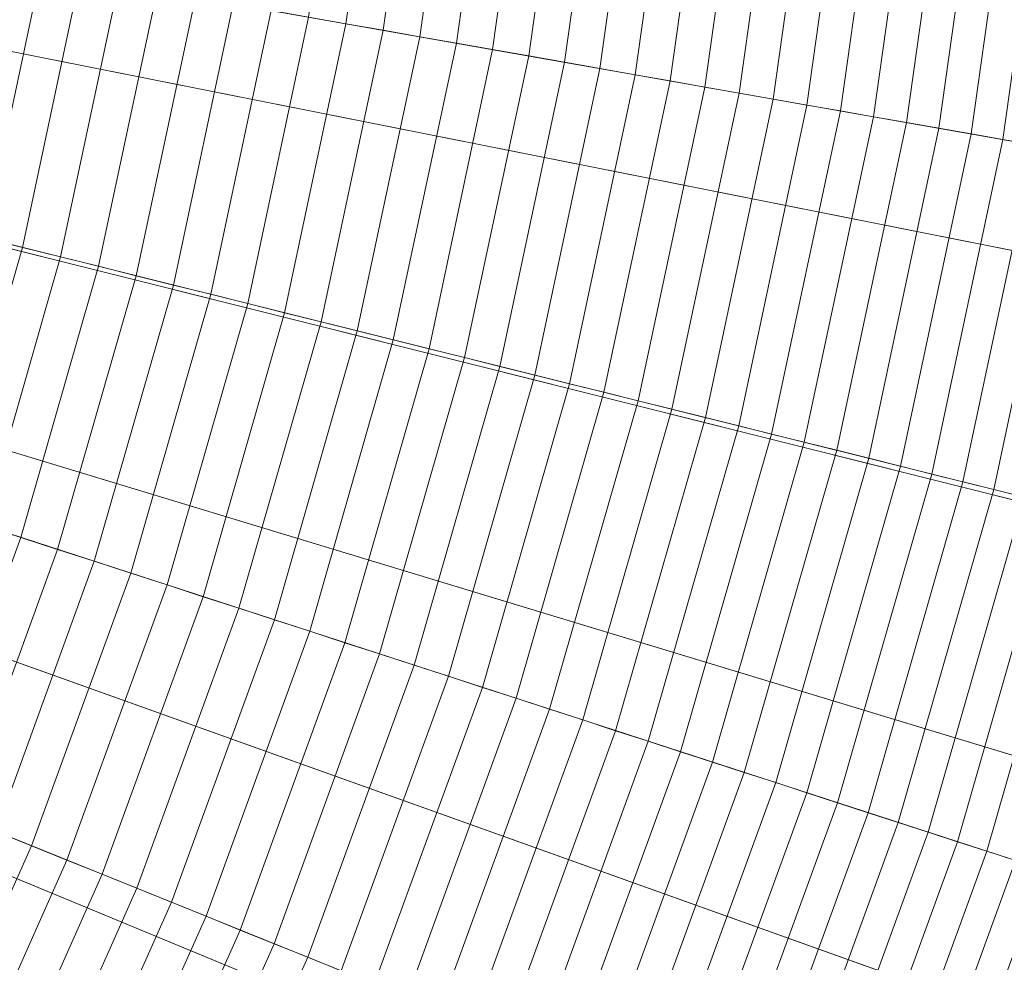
# Model space of a CAD drawing. Header units: centimetres. Extents: x -21.9 to 23.1, y -23 to 22.
# Tile 93 of 192: x 13.3 to 16.5, y -6 to -2.9. Entities that reach past the tile are written whole.
import ezdxf

# ---------------------------------------------------------------- set-up
doc = ezdxf.new("R2010")
doc.units = ezdxf.units.CM
doc.header["$LTSCALE"] = 2.54
doc.layers.add('Lucido design-1', color=7, linetype='Continuous')

# ---------------------------------------------------------------- blocks, each defined once
blk = doc.blocks.new('Gruppo-2-1')
at = {"color": 5, "linetype": 'Continuous', "lineweight": 9}
for points in [[(10.4416, -1.9724, -1010.9271), (10.5015, -1.4869, -1010.9271), (22.1688, -2.636, -1010.9271), (22.0384, -3.6926, -1010.9271)], [(22.4329, -3.7512, -949.2271), (22.5657, -2.6751, -949.2271), (10.5015, -1.4869, -949.2271), (10.4416, -1.9724, -949.2271)], [(10.4308, -2.2465, -949.2271), (10.528, -1.5553, -949.2271), (22.5647, -2.8204, -949.2271), (22.3499, -4.3481, -949.2271)], [(10.358, -2.4544, -1010.9271), (10.4416, -1.9724, -1010.9271), (22.0384, -3.6926, -1010.9271), (21.8566, -4.7416, -1010.9271)], [(22.2478, -4.8194, -949.2271), (22.4329, -3.7512, -949.2271), (10.4416, -1.9724, -949.2271), (10.358, -2.4544, -949.2271)], [(14.3325, -2.9345, -934.0776), (14.4681, -1.9694, -934.0776), (14.3439, -1.9564, -934.1512), (14.2095, -2.9128, -934.1512)], [(14.4547, -2.956, -934.0026), (14.5916, -1.9824, -934.0026), (14.4681, -1.9694, -934.0776), (14.3325, -2.9345, -934.0776)], [(14.5761, -2.9774, -933.9263), (14.7142, -1.9953, -933.9263), (14.5916, -1.9824, -934.0026), (14.4547, -2.956, -934.0026)], [(14.6967, -2.9987, -933.8485), (14.8359, -2.0081, -933.8485), (14.7142, -1.9953, -933.9263), (14.5761, -2.9774, -933.9263)], [(14.8164, -3.0198, -933.7694), (14.9568, -2.0208, -933.7694), (14.8359, -2.0081, -933.8485), (14.6967, -2.9987, -933.8485)], [(14.9353, -3.0407, -933.689), (15.0768, -2.0334, -933.689), (14.9568, -2.0208, -933.7694), (14.8164, -3.0198, -933.7694)], [(15.0532, -3.0615, -933.6073), (15.1959, -2.0459, -933.6073), (15.0768, -2.0334, -933.689), (14.9353, -3.0407, -933.689)], [(15.1703, -3.0822, -933.5242), (15.3141, -2.0583, -933.5242), (15.1959, -2.0459, -933.6073), (15.0532, -3.0615, -933.6073)], [(15.2864, -3.1026, -933.4398), (15.4314, -2.0707, -933.4398), (15.3141, -2.0583, -933.5242), (15.1703, -3.0822, -933.5242)], [(15.4016, -3.123, -933.3541), (15.5478, -2.0829, -933.3541), (15.4314, -2.0707, -933.4398), (15.2864, -3.1026, -933.4398)], [(15.5159, -3.1431, -933.2671), (15.6632, -2.095, -933.2671), (15.5478, -2.0829, -933.3541), (15.4016, -3.123, -933.3541)], [(15.6292, -3.1631, -933.1788), (15.7776, -2.107, -933.1788), (15.6632, -2.095, -933.2671), (15.5159, -3.1431, -933.2671)], [(15.7415, -3.1829, -933.0893), (15.891, -2.119, -933.0893), (15.7776, -2.107, -933.1788), (15.6292, -3.1631, -933.1788)], [(15.8529, -3.2025, -932.9985), (16.0035, -2.1308, -932.9985), (15.891, -2.119, -933.0893), (15.7415, -3.1829, -933.0893)], [(15.9632, -3.222, -932.9065), (16.115, -2.1425, -932.9065), (16.0035, -2.1308, -932.9985), (15.8529, -3.2025, -932.9985)], [(16.0726, -3.2413, -932.8132), (16.2254, -2.1541, -932.8132), (16.115, -2.1425, -932.9065), (15.9632, -3.222, -932.9065)], [(16.1809, -3.2604, -932.7187), (16.3348, -2.1656, -932.7187), (16.2254, -2.1541, -932.8132), (16.0726, -3.2413, -932.8132)], [(16.2882, -3.2793, -932.623), (16.4431, -2.177, -932.623), (16.3348, -2.1656, -932.7187), (16.1809, -3.2604, -932.7187)], [(16.3944, -3.298, -932.5261), (16.5504, -2.1883, -932.5261), (16.4431, -2.177, -932.623), (16.2882, -3.2793, -932.623)], [(16.4996, -3.3166, -932.428), (16.6566, -2.1994, -932.428), (16.5504, -2.1883, -932.5261), (16.3944, -3.298, -932.5261)], [(16.6037, -3.3349, -932.3287), (16.7617, -2.2105, -932.3287), (16.6566, -2.1994, -932.428), (16.4996, -3.3166, -932.428)], [(10.2857, -2.9292, -949.2271), (10.4308, -2.2465, -949.2271), (22.3499, -4.3481, -949.2271), (22.0292, -5.8572, -949.2271)], [(10.251, -2.9318, -1010.9271), (10.358, -2.4544, -1010.9271), (21.8566, -4.7416, -1010.9271), (21.6237, -5.7805, -1010.9271)], [(22.0106, -5.8774, -949.2271), (22.2478, -4.8194, -949.2271), (10.358, -2.4544, -949.2271), (10.251, -2.9318, -949.2271)], [(13.139, -3.6406, -934.6272), (13.3268, -2.7571, -934.6272), (13.1978, -2.7344, -934.6895), (13.0119, -3.6089, -934.6895)], [(13.2654, -3.6721, -934.5635), (13.4551, -2.7797, -934.5635), (13.3268, -2.7571, -934.6272), (13.139, -3.6406, -934.6272)], [(13.3911, -3.7035, -934.4984), (13.5827, -2.8022, -934.4984), (13.4551, -2.7797, -934.5635), (13.2654, -3.6721, -934.5635)], [(13.5161, -3.7346, -934.4318), (13.7095, -2.8246, -934.4318), (13.5827, -2.8022, -934.4984), (13.3911, -3.7035, -934.4984)], [(13.6404, -3.7656, -934.3637), (13.8357, -2.8468, -934.3637), (13.7095, -2.8246, -934.4318), (13.5161, -3.7346, -934.4318)], [(13.7639, -3.7964, -934.2943), (13.961, -2.8689, -934.2943), (13.8357, -2.8468, -934.3637), (13.6404, -3.7656, -934.3637)], [(13.8867, -3.827, -934.2235), (14.0856, -2.8909, -934.2235), (13.961, -2.8689, -934.2943), (13.7639, -3.7964, -934.2943)], [(14.0087, -3.8575, -934.1512), (14.2095, -2.9128, -934.1512), (14.0856, -2.8909, -934.2235), (13.8867, -3.827, -934.2235)], [(14.1299, -3.8877, -934.0776), (14.3325, -2.9345, -934.0776), (14.2095, -2.9128, -934.1512), (14.0087, -3.8575, -934.1512)], [(10.0933, -3.6002, -949.2271), (10.2857, -2.9292, -949.2271), (22.0292, -5.8572, -949.2271), (21.6039, -7.3402, -949.2271)], [(10.1205, -3.4032, -1010.9271), (10.251, -2.9318, -1010.9271), (21.6237, -5.7805, -1010.9271), (21.3396, -6.8065, -1010.9271)], [(21.7213, -6.9223, -949.2271), (22.0106, -5.8774, -949.2271), (10.251, -2.9318, -949.2271), (10.1205, -3.4032, -949.2271)], [(14.2503, -3.9177, -934.0026), (14.4547, -2.956, -934.0026), (14.3325, -2.9345, -934.0776), (14.1299, -3.8877, -934.0776)], [(14.3699, -3.9475, -933.9263), (14.5761, -2.9774, -933.9263), (14.4547, -2.956, -934.0026), (14.2503, -3.9177, -934.0026)], [(14.4887, -3.9771, -933.8485), (14.6967, -2.9987, -933.8485), (14.5761, -2.9774, -933.9263), (14.3699, -3.9475, -933.9263)], [(14.6067, -4.0066, -933.7694), (14.8164, -3.0198, -933.7694), (14.6967, -2.9987, -933.8485), (14.4887, -3.9771, -933.8485)], [(14.7238, -4.0357, -933.689), (14.9353, -3.0407, -933.689), (14.8164, -3.0198, -933.7694), (14.6067, -4.0066, -933.7694)], [(14.84, -4.0647, -933.6073), (15.0532, -3.0615, -933.6073), (14.9353, -3.0407, -933.689), (14.7238, -4.0357, -933.689)], [(14.9553, -4.0935, -933.5242), (15.1703, -3.0822, -933.5242), (15.0532, -3.0615, -933.6073), (14.84, -4.0647, -933.6073)], [(15.0697, -4.122, -933.4398), (15.2864, -3.1026, -933.4398), (15.1703, -3.0822, -933.5242), (14.9553, -4.0935, -933.5242)], [(15.1832, -4.1503, -933.3541), (15.4016, -3.123, -933.3541), (15.2864, -3.1026, -933.4398), (15.0697, -4.122, -933.4398)], [(15.2958, -4.1784, -933.2671), (15.5159, -3.1431, -933.2671), (15.4016, -3.123, -933.3541), (15.1832, -4.1503, -933.3541)], [(15.4075, -4.2062, -933.1788), (15.6292, -3.1631, -933.1788), (15.5159, -3.1431, -933.2671), (15.2958, -4.1784, -933.2671)], [(15.5181, -4.2338, -933.0893), (15.7415, -3.1829, -933.0893), (15.6292, -3.1631, -933.1788), (15.4075, -4.2062, -933.1788)], [(15.6279, -4.2612, -932.9985), (15.8529, -3.2025, -932.9985), (15.7415, -3.1829, -933.0893), (15.5181, -4.2338, -933.0893)], [(15.7366, -4.2883, -932.9065), (15.9632, -3.222, -932.9065), (15.8529, -3.2025, -932.9985), (15.6279, -4.2612, -932.9985)], [(15.8443, -4.3151, -932.8132), (16.0726, -3.2413, -932.8132), (15.9632, -3.222, -932.9065), (15.7366, -4.2883, -932.9065)], [(15.9511, -4.3417, -932.7187), (16.1809, -3.2604, -932.7187), (16.0726, -3.2413, -932.8132), (15.8443, -4.3151, -932.8132)], [(16.0568, -4.3681, -932.623), (16.2882, -3.2793, -932.623), (16.1809, -3.2604, -932.7187), (15.9511, -4.3417, -932.7187)], [(16.1614, -4.3942, -932.5261), (16.3944, -3.298, -932.5261), (16.2882, -3.2793, -932.623), (16.0568, -4.3681, -932.623)], [(16.2651, -4.42, -932.428), (16.4996, -3.3166, -932.428), (16.3944, -3.298, -932.5261), (16.1614, -4.3942, -932.5261)], [(16.3676, -4.4456, -932.3287), (16.6037, -3.3349, -932.3287), (16.4996, -3.3166, -932.428), (16.2651, -4.42, -932.428)], [(16.4691, -4.4709, -932.2283), (16.7067, -3.3531, -932.2283), (16.6037, -3.3349, -932.3287), (16.3676, -4.4456, -932.3287)], [(16.5694, -4.4959, -932.1265), (16.8085, -3.371, -932.1265), (16.7067, -3.3531, -932.2283), (16.4691, -4.4709, -932.2283)], [(9.9669, -3.8677, -1010.9271), (10.1205, -3.4032, -1010.9271), (21.3396, -6.8065, -1010.9271), (21.0053, -7.8173, -1010.9271)], [(21.3809, -7.9517, -949.2271), (21.7213, -6.9223, -949.2271), (10.1205, -3.4032, -949.2271), (9.9669, -3.8677, -949.2271)], [(9.8546, -4.2561, -949.2271), (10.0933, -3.6002, -949.2271), (21.6039, -7.3402, -949.2271), (21.0763, -8.7899, -949.2271)], [(13.0139, -4.5491, -934.5635), (13.2654, -3.6721, -934.5635), (13.139, -3.6406, -934.6272), (12.89, -4.5089, -934.6272)], [(13.1371, -4.5892, -934.4984), (13.3911, -3.7035, -934.4984), (13.2654, -3.6721, -934.5635), (13.0139, -4.5491, -934.5635)], [(13.2596, -4.629, -934.4318), (13.5161, -3.7346, -934.4318), (13.3911, -3.7035, -934.4984), (13.1371, -4.5892, -934.4984)], [(13.3815, -4.6685, -934.3637), (13.6404, -3.7656, -934.3637), (13.5161, -3.7346, -934.4318), (13.2596, -4.629, -934.4318)], [(13.5025, -4.7079, -934.2943), (13.7639, -3.7964, -934.2943), (13.6404, -3.7656, -934.3637), (13.3815, -4.6685, -934.3637)], [(13.6229, -4.747, -934.2235), (13.8867, -3.827, -934.2235), (13.7639, -3.7964, -934.2943), (13.5025, -4.7079, -934.2943)], [(13.7425, -4.7858, -934.1512), (14.0087, -3.8575, -934.1512), (13.8867, -3.827, -934.2235), (13.6229, -4.747, -934.2235)], [(13.8613, -4.8245, -934.0776), (14.1299, -3.8877, -934.0776), (14.0087, -3.8575, -934.1512), (13.7425, -4.7858, -934.1512)], [(9.7908, -4.3241, -1010.9271), (9.9669, -3.8677, -1010.9271), (21.0053, -7.8173, -1010.9271), (20.6221, -8.8106, -1010.9271)], [(20.9905, -8.9632, -949.2271), (21.3809, -7.9517, -949.2271), (9.9669, -3.8677, -949.2271), (9.7908, -4.3241, -949.2271)], [(13.9793, -4.8628, -934.0026), (14.2503, -3.9177, -934.0026), (14.1299, -3.8877, -934.0776), (13.8613, -4.8245, -934.0776)], [(14.0966, -4.9009, -933.9263), (14.3699, -3.9475, -933.9263), (14.2503, -3.9177, -934.0026), (13.9793, -4.8628, -934.0026)], [(14.213, -4.9387, -933.8485), (14.4887, -3.9771, -933.8485), (14.3699, -3.9475, -933.9263), (14.0966, -4.9009, -933.9263)], [(14.3286, -4.9763, -933.7694), (14.6067, -4.0066, -933.7694), (14.4887, -3.9771, -933.8485), (14.213, -4.9387, -933.8485)], [(14.4434, -5.0136, -933.689), (14.7238, -4.0357, -933.689), (14.6067, -4.0066, -933.7694), (14.3286, -4.9763, -933.7694)], [(14.5573, -5.0506, -933.6073), (14.84, -4.0647, -933.6073), (14.7238, -4.0357, -933.689), (14.4434, -5.0136, -933.689)], [(14.6703, -5.0873, -933.5242), (14.9553, -4.0935, -933.5242), (14.84, -4.0647, -933.6073), (14.5573, -5.0506, -933.6073)], [(14.7825, -5.1238, -933.4398), (15.0697, -4.122, -933.4398), (14.9553, -4.0935, -933.5242), (14.6703, -5.0873, -933.5242)], [(14.8937, -5.1599, -933.3541), (15.1832, -4.1503, -933.3541), (15.0697, -4.122, -933.4398), (14.7825, -5.1238, -933.4398)], [(15.0041, -5.1958, -933.2671), (15.2958, -4.1784, -933.2671), (15.1832, -4.1503, -933.3541), (14.8937, -5.1599, -933.3541)], [(15.1135, -5.2313, -933.1788), (15.4075, -4.2062, -933.1788), (15.2958, -4.1784, -933.2671), (15.0041, -5.1958, -933.2671)], [(15.222, -5.2666, -933.0893), (15.5181, -4.2338, -933.0893), (15.4075, -4.2062, -933.1788), (15.1135, -5.2313, -933.1788)], [(15.3295, -5.3015, -932.9985), (15.6279, -4.2612, -932.9985), (15.5181, -4.2338, -933.0893), (15.222, -5.2666, -933.0893)], [(9.5707, -4.8937, -949.2271), (9.8546, -4.2561, -949.2271), (21.0763, -8.7899, -949.2271), (20.4488, -10.1993, -949.2271)], [(15.4361, -5.3361, -932.9065), (15.7366, -4.2883, -932.9065), (15.6279, -4.2612, -932.9985), (15.3295, -5.3015, -932.9985)], [(15.5417, -5.3705, -932.8132), (15.8443, -4.3151, -932.8132), (15.7366, -4.2883, -932.9065), (15.4361, -5.3361, -932.9065)], [(15.6463, -5.4045, -932.7187), (15.9511, -4.3417, -932.7187), (15.8443, -4.3151, -932.8132), (15.5417, -5.3705, -932.8132)], [(9.5926, -4.7713, -1010.9271), (9.7908, -4.3241, -1010.9271), (20.6221, -8.8106, -1010.9271), (20.1908, -9.7839, -1010.9271)], [(20.5513, -9.9544, -949.2271), (20.9905, -8.9632, -949.2271), (9.7908, -4.3241, -949.2271), (9.5926, -4.7713, -949.2271)], [(15.75, -5.4381, -932.623), (16.0568, -4.3681, -932.623), (15.9511, -4.3417, -932.7187), (15.6463, -5.4045, -932.7187)], [(15.8525, -5.4715, -932.5261), (16.1614, -4.3942, -932.5261), (16.0568, -4.3681, -932.623), (15.75, -5.4381, -932.623)], [(15.9541, -5.5045, -932.428), (16.2651, -4.42, -932.428), (16.1614, -4.3942, -932.5261), (15.8525, -5.4715, -932.5261)], [(16.0546, -5.5371, -932.3287), (16.3676, -4.4456, -932.3287), (16.2651, -4.42, -932.428), (15.9541, -5.5045, -932.428)], [(16.1541, -5.5694, -932.2283), (16.4691, -4.4709, -932.2283), (16.3676, -4.4456, -932.3287), (16.0546, -5.5371, -932.3287)], [(16.2524, -5.6014, -932.1265), (16.5694, -4.4959, -932.1265), (16.4691, -4.4709, -932.2283), (16.1541, -5.5694, -932.2283)], [(16.3498, -5.633, -932.0238), (16.6687, -4.5207, -932.0238), (16.5694, -4.4959, -932.1265), (16.2524, -5.6014, -932.1265)], [(16.446, -5.6643, -931.9199), (16.7669, -4.5452, -931.9199), (16.6687, -4.5207, -932.0238), (16.3498, -5.633, -932.0238)], [(16.5412, -5.6952, -931.8149), (16.864, -4.5694, -931.8149), (16.7669, -4.5452, -931.9199), (16.446, -5.6643, -931.9199)], [(12.9414, -5.5032, -934.4318), (13.2596, -4.629, -934.4318), (13.1371, -4.5892, -934.4984), (12.822, -5.455, -934.4984)], [(13.0602, -5.5512, -934.3637), (13.3815, -4.6685, -934.3637), (13.2596, -4.629, -934.4318), (12.9414, -5.5032, -934.4318)], [(13.1782, -5.5989, -934.2943), (13.5025, -4.7079, -934.2943), (13.3815, -4.6685, -934.3637), (13.0602, -5.5512, -934.3637)], [(13.2956, -5.6463, -934.2235), (13.6229, -4.747, -934.2235), (13.5025, -4.7079, -934.2943), (13.1782, -5.5989, -934.2943)], [(9.3728, -5.2084, -1010.9271), (9.5926, -4.7713, -1010.9271), (20.1908, -9.7839, -1010.9271), (19.7124, -10.735, -1010.9271)], [(20.0641, -10.923, -949.2271), (20.5513, -9.9544, -949.2271), (9.5926, -4.7713, -949.2271), (9.3728, -5.2084, -949.2271)], [(13.4121, -5.6934, -934.1512), (13.7425, -4.7858, -934.1512), (13.6229, -4.747, -934.2235), (13.2956, -5.6463, -934.2235)], [(13.528, -5.7402, -934.0776), (13.8613, -4.8245, -934.0776), (13.7425, -4.7858, -934.1512), (13.4121, -5.6934, -934.1512)], [(13.6431, -5.7867, -934.0026), (13.9793, -4.8628, -934.0026), (13.8613, -4.8245, -934.0776), (13.528, -5.7402, -934.0776)], [(13.7574, -5.8329, -933.9263), (14.0966, -4.9009, -933.9263), (13.9793, -4.8628, -934.0026), (13.6431, -5.7867, -934.0026)], [(9.243, -5.51, -949.2271), (9.5707, -4.8937, -949.2271), (20.4488, -10.1993, -949.2271), (19.7245, -11.5615, -949.2271)], [(13.8709, -5.8787, -933.8485), (14.213, -4.9387, -933.8485), (14.0966, -4.9009, -933.9263), (13.7574, -5.8329, -933.9263)], [(13.9836, -5.9243, -933.7694), (14.3286, -4.9763, -933.7694), (14.213, -4.9387, -933.8485), (13.8709, -5.8787, -933.8485)], [(14.0954, -5.9695, -933.689), (14.4434, -5.0136, -933.689), (14.3286, -4.9763, -933.7694), (13.9836, -5.9243, -933.7694)], [(14.2065, -6.0143, -933.6073), (14.5573, -5.0506, -933.6073), (14.4434, -5.0136, -933.689), (14.0954, -5.9695, -933.689)], [(14.3167, -6.0589, -933.5242), (14.6703, -5.0873, -933.5242), (14.5573, -5.0506, -933.6073), (14.2065, -6.0143, -933.6073)], [(14.426, -6.103, -933.4398), (14.7825, -5.1238, -933.4398), (14.6703, -5.0873, -933.5242), (14.3167, -6.0589, -933.5242)], [(14.5345, -6.1469, -933.3541), (14.8937, -5.1599, -933.3541), (14.7825, -5.1238, -933.4398), (14.426, -6.103, -933.4398)], [(14.6421, -6.1903, -933.2671), (15.0041, -5.1958, -933.2671), (14.8937, -5.1599, -933.3541), (14.5345, -6.1469, -933.3541)], [(14.7488, -6.2334, -933.1788), (15.1135, -5.2313, -933.1788), (15.0041, -5.1958, -933.2671), (14.6421, -6.1903, -933.2671)], [(9.1317, -5.634, -1010.9271), (9.3728, -5.2084, -1010.9271), (19.7124, -10.735, -1010.9271), (19.1878, -11.6614, -1010.9271)], [(19.5299, -11.8665, -949.2271), (20.0641, -10.923, -949.2271), (9.3728, -5.2084, -949.2271), (9.1317, -5.634, -949.2271)], [(14.8545, -6.2762, -933.0893), (15.222, -5.2666, -933.0893), (15.1135, -5.2313, -933.1788), (14.7488, -6.2334, -933.1788)], [(14.9594, -6.3185, -932.9985), (15.3295, -5.3015, -932.9985), (15.222, -5.2666, -933.0893), (14.8545, -6.2762, -933.0893)], [(15.0633, -6.3605, -932.9065), (15.4361, -5.3361, -932.9065), (15.3295, -5.3015, -932.9985), (14.9594, -6.3185, -932.9985)], [(15.1662, -6.4021, -932.8132), (15.5417, -5.3705, -932.8132), (15.4361, -5.3361, -932.9065), (15.0633, -6.3605, -932.9065)], [(15.2682, -6.4433, -932.7187), (15.6463, -5.4045, -932.7187), (15.5417, -5.3705, -932.8132), (15.1662, -6.4021, -932.8132)], [(15.3692, -6.4841, -932.623), (15.75, -5.4381, -932.623), (15.6463, -5.4045, -932.7187), (15.2682, -6.4433, -932.7187)], [(15.4693, -6.5245, -932.5261), (15.8525, -5.4715, -932.5261), (15.75, -5.4381, -932.623), (15.3692, -6.4841, -932.623)], [(15.5683, -6.5645, -932.428), (15.9541, -5.5045, -932.428), (15.8525, -5.4715, -932.5261), (15.4693, -6.5245, -932.5261)], [(8.8731, -6.1019, -949.2271), (9.243, -5.51, -949.2271), (19.7245, -11.5615, -949.2271), (18.907, -12.8698, -949.2271)], [(15.6663, -6.6041, -932.3287), (16.0546, -5.5371, -932.3287), (15.9541, -5.5045, -932.428), (15.5683, -6.5645, -932.428)], [(15.7633, -6.6433, -932.2283), (16.1541, -5.5694, -932.2283), (16.0546, -5.5371, -932.3287), (15.6663, -6.6041, -932.3287)], [(15.8591, -6.682, -932.1265), (16.2524, -5.6014, -932.1265), (16.1541, -5.5694, -932.2283), (15.7633, -6.6433, -932.2283)], [(12.9063, -6.5206, -934.2235), (13.2956, -5.6463, -934.2235), (13.1782, -5.5989, -934.2943), (12.7926, -6.4651, -934.2943)], [(15.954, -6.7204, -932.0238), (16.3498, -5.633, -932.0238), (16.2524, -5.6014, -932.1265), (15.8591, -6.682, -932.1265)], [(8.8698, -6.0472, -1010.9271), (9.1317, -5.634, -1010.9271), (19.1878, -11.6614, -1010.9271), (18.6178, -12.5607, -1010.9271)], [(18.9495, -12.7822, -949.2271), (19.5299, -11.8665, -949.2271), (9.1317, -5.634, -949.2271), (8.8698, -6.0472, -949.2271)], [(13.0193, -6.5757, -934.1512), (13.4121, -5.6934, -934.1512), (13.2956, -5.6463, -934.2235), (12.9063, -6.5206, -934.2235)], [(16.0479, -6.7583, -931.9199), (16.446, -5.6643, -931.9199), (16.3498, -5.633, -932.0238), (15.954, -6.7204, -932.0238)], [(16.1406, -6.7958, -931.8149), (16.5412, -5.6952, -931.8149), (16.446, -5.6643, -931.9199), (16.0479, -6.7583, -931.9199)], [(13.1316, -6.6305, -934.0776), (13.528, -5.7402, -934.0776), (13.4121, -5.6934, -934.1512), (13.0193, -6.5757, -934.1512)], [(16.2323, -6.8328, -931.7088), (16.6352, -5.7258, -931.7088), (16.5412, -5.6952, -931.8149), (16.1406, -6.7958, -931.8149)], [(13.2432, -6.6849, -934.0026), (13.6431, -5.7867, -934.0026), (13.528, -5.7402, -934.0776), (13.1316, -6.6305, -934.0776)], [(16.3229, -6.8694, -931.6017), (16.7282, -5.756, -931.6017), (16.6352, -5.7258, -931.7088), (16.2323, -6.8328, -931.7088)], [(16.4124, -6.9056, -931.4934), (16.82, -5.7858, -931.4934), (16.7282, -5.756, -931.6017), (16.3229, -6.8694, -931.6017)], [(13.354, -6.7389, -933.9263), (13.7574, -5.8329, -933.9263), (13.6431, -5.7867, -934.0026), (13.2432, -6.6849, -934.0026)], [(16.5008, -6.9413, -931.3841), (16.9106, -5.8152, -931.3841), (16.82, -5.7858, -931.4934), (16.4124, -6.9056, -931.4934)], [(13.464, -6.7926, -933.8485), (13.8709, -5.8787, -933.8485), (13.7574, -5.8329, -933.9263), (13.354, -6.7389, -933.9263)], [(16.588, -6.9765, -931.2737), (17.0001, -5.8443, -931.2737), (16.9106, -5.8152, -931.3841), (16.5008, -6.9413, -931.3841)], [(13.5732, -6.8459, -933.7694), (13.9836, -5.9243, -933.7694), (13.8709, -5.8787, -933.8485), (13.464, -6.7926, -933.8485)], [(13.6817, -6.8988, -933.689), (14.0954, -5.9695, -933.689), (13.9836, -5.9243, -933.7694), (13.5732, -6.8459, -933.7694)], [(13.7893, -6.9513, -933.6073), (14.2065, -6.0143, -933.6073), (14.0954, -5.9695, -933.689), (13.6817, -6.8988, -933.689)], [(13.8962, -7.0034, -933.5242), (14.3167, -6.0589, -933.5242), (14.2065, -6.0143, -933.6073), (13.7893, -6.9513, -933.6073)]]:
    blk.add_3dface(points, dxfattribs=at)

msp = doc.modelspace()

# ---------------------------------------------------------------- block references
at = {"layer": 'Lucido design-1', "color": 5, "true_color": 0x0000ff}
msp.add_blockref('Gruppo-2-1', (0, 0), dxfattribs=at)

doc.saveas('drawing.dxf')
